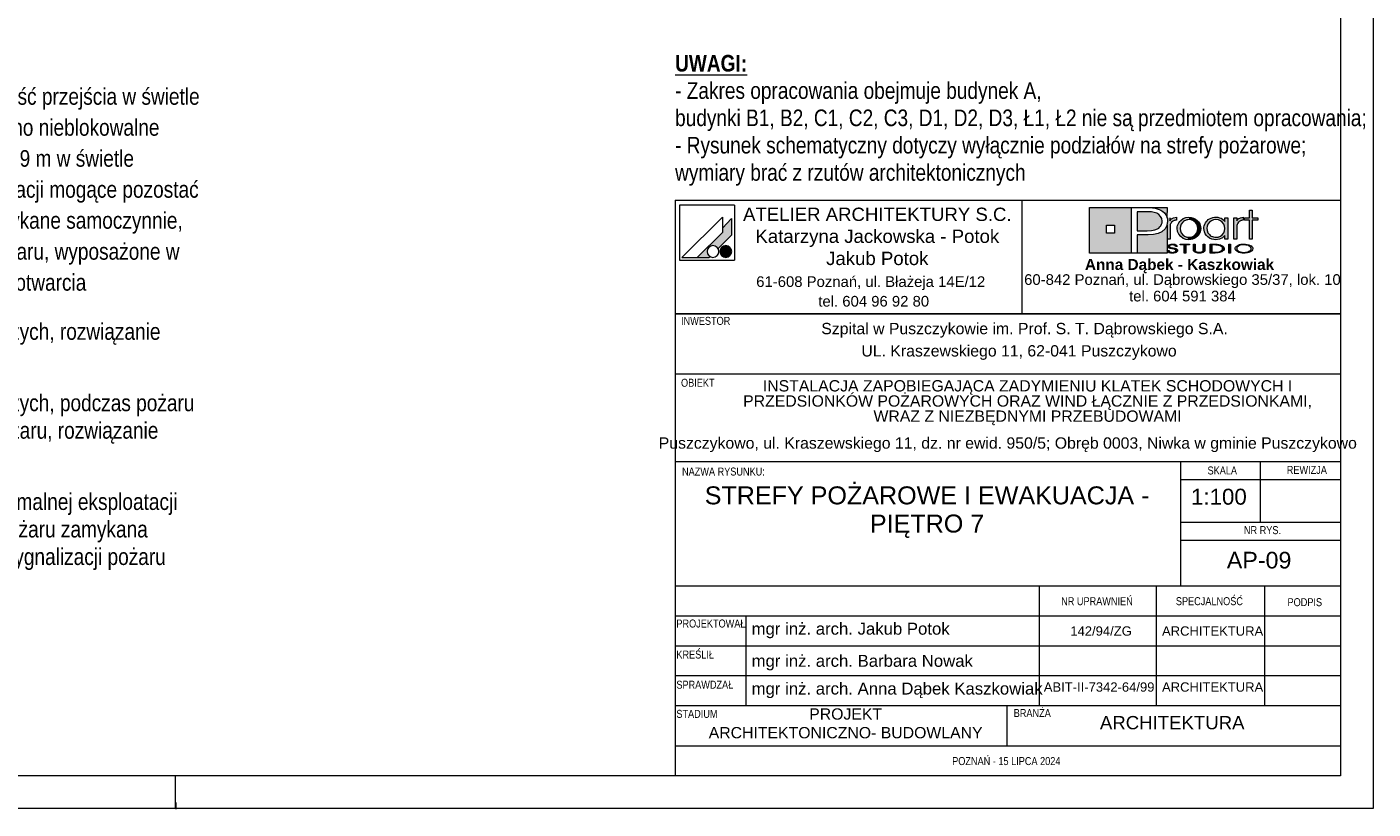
# Paper-space layout 'AP-09 STREFY POŻAROWE I EWAKUACJA - PIĘTRO 7' of a CAD drawing. Header units: millimetres. Extents: x 0 to 594, y 0 to 450.
# Tile 10 of 14: x 392 to 594, y 0 to 117. Entities that reach past the tile are written whole.
import ezdxf

# ---------------------------------------------------------------- set-up
doc = ezdxf.new("R2010")
doc.units = ezdxf.units.MM
doc.header["$MEASUREMENT"] = 0
for name, color, linetype, lineweight, true_color in [('0_Nr_pióra__249', 7, 'Continuous', 5, 0x191919), ('A_Arkusz_Nr_pióra__19', 7, 'Continuous', 5, 0x191919), ('A_Arkusz_Nr_pióra__237', 7, 'Continuous', 5, 0x343434), ('A_Arkusz_Nr_pióra__255', 7, 'Continuous', 15, 0x242424)]:
    doc.layers.add(name, color=color, linetype=linetype, lineweight=lineweight, true_color=true_color)
doc.layers.add('A_Arkusz_Nr_pióra__1', color=7, linetype='Continuous', lineweight=20)
doc.layers.add('A_niewidoczne_Nr_pióra__1', color=7, linetype='Continuous', lineweight=20)
doc.styles.add('STYL_AUTOMATYCZNY_1', font='arial.ttf')
doc.styles.add('STYL_AUTOMATYCZNY_2', font='ARIALN.TTF')
doc.styles.add('STYL_AUTOMATYCZNY_3', font='arial.ttf')
doc.styles.add('STYL_AUTOMATYCZNY_5', font='ARIALN.TTF')

psp = doc.layouts.new('AP-09 STREFY POŻAROWE I EWAKUACJA - PIĘTRO 7')

# ---------------------------------------------------------------- hatches: boundary and pattern name
at = {"layer": 'A_Arkusz_Nr_pióra__19', "linetype": 'Continuous', "lineweight": 0, "true_color": 0x131313}
h = psp.add_hatch(color=250, dxfattribs=at)
h.paths.add_polyline_path([(551.36, 90.34), (557.71, 90.34), (557.71, 83.46), (551.36, 83.46)])
h.paths.add_polyline_path([(553.96, 87.69), (555.15, 87.69), (555.15, 86.49), (553.96, 86.49)], flags=0)
for points in [[(560.17, 89.71), (559.71, 89.72), (558.53, 89.72), (558.53, 86.86), (560.06, 86.86), (560.69, 86.89), (561.19, 86.98), (561.59, 87.13), (561.79, 87.26), (561.96, 87.42), (562.11, 87.61), (562.21, 87.83), (562.28, 88.05), (562.3, 88.28), (562.24, 88.67), (562.07, 89), (561.78, 89.3), (561.48, 89.48), (561.12, 89.62), (560.71, 89.69), (560.5, 89.71)], [(563.03, 90.34), (563.02, 88.83), (562.99, 88.95), (562.83, 89.25), (562.63, 89.52), (562.39, 89.75), (562.11, 89.94), (561.83, 90.07), (561.54, 90.17), (561.23, 90.25), (560.87, 90.3), (560.07, 90.33), (560.02, 90.34)], [(558.53, 83.46), (563.03, 83.46), (563.03, 87.7), (562.73, 87.14), (562.24, 86.71), (561.69, 86.45), (561.02, 86.29), (560.24, 86.24), (558.53, 86.24)]]:
    psp.add_hatch(color=250, dxfattribs=at).paths.add_polyline_path(points)
at = {"layer": 'A_Arkusz_Nr_pióra__19', "linetype": 'Continuous', "lineweight": 5, "true_color": 0x191919}
for points in [[(575.85, 85.58), (575.41, 85.58), (575.41, 88.44), (574.7, 88.44), (574.7, 88.81), (575.41, 88.81), (575.41, 89.94), (575.85, 89.94), (575.85, 88.81), (576.66, 88.81), (576.66, 88.44), (575.85, 88.44)], [(497.6, 88.67), (496.2, 87.26), (496.2, 86.61), (492.43, 82.85), (494.24, 82.85), (494.35, 82.96), (494.22, 83.05), (494.11, 83.16), (494.02, 83.29), (493.96, 83.43), (493.92, 83.58), (493.91, 83.73), (493.92, 83.88), (493.96, 84.03), (494.02, 84.17), (494.11, 84.3), (494.22, 84.4), (494.35, 84.49), (494.49, 84.56), (494.64, 84.6), (494.79, 84.61), (494.94, 84.6), (495.09, 84.56), (495.23, 84.49), (495.36, 84.4), (495.46, 84.3), (495.56, 84.16), (497.6, 86.21), (497.6, 86.51)], [(497.6, 86.21), (497.6, 88.67), (496.2, 87.26), (496.2, 86.61), (492.43, 82.85), (494.24, 82.85), (494.35, 82.96, -1.314777), (495.56, 84.16)], [(563.46, 88.83), (563.02, 88.83), (563.02, 85.58), (563.48, 85.58), (563.49, 87.54, -0.145311), (563.61, 87.99, -0.140329), (564.1, 88.38), (564.45, 88.45), (564.45, 88.88), (564.01, 88.81), (563.68, 88.63), (563.46, 88.34)], [(564.56, 87.22), (564.58, 87.43), (564.63, 87.65), (564.71, 87.86), (564.82, 88.06), (564.95, 88.25), (565.11, 88.41), (565.48, 88.67), (565.88, 88.83), (566.33, 88.89), (566.35, 88.89), (566.33, 88.52), (566.17, 88.5), (566, 88.47), (565.83, 88.41), (565.67, 88.34), (565.53, 88.24), (565.39, 88.13), (565.17, 87.86), (565.04, 87.55), (565, 87.2), (565.04, 86.84), (565.18, 86.52), (565.4, 86.24), (565.68, 86.04), (565.99, 85.91), (566.17, 85.89), (566.15, 85.52), (565.88, 85.55), (565.47, 85.71), (565.11, 85.97), (564.8, 86.33), (564.62, 86.75)], [(566.33, 88.52), (566.68, 88.47), (567, 88.33), (567.29, 88.11), (567.5, 87.85), (567.62, 87.55), (567.67, 87.21), (567.64, 86.96), (568.05, 86.8), (568.07, 86.87), (568.1, 87.2), (568.08, 87.43), (568.03, 87.67), (567.93, 87.91), (567.77, 88.17), (567.56, 88.4), (567.3, 88.6), (567, 88.76), (566.68, 88.85), (566.35, 88.89)], [(574.14, 88.38), (574.05, 88.34), (573.97, 88.29), (573.87, 88.23), (573.76, 88.12), (573.67, 88.01), (573.6, 87.9), (573.56, 87.78), (573.53, 87.63), (573.52, 87.46), (573.52, 85.58), (573.07, 85.58), (573.07, 88.81), (573.5, 88.81), (573.5, 88.34), (573.72, 88.63), (574.05, 88.81), (574.49, 88.88), (574.49, 88.45), (574.36, 88.43), (574.24, 88.41)], [(566.86, 85.58), (566.6, 85.52), (566.33, 85.5), (566.15, 85.52), (566.17, 85.89), (566.34, 85.87), (566.69, 85.91), (567, 86.04), (567.28, 86.26), (567.5, 86.53), (567.62, 86.85), (567.64, 86.96), (568.05, 86.8), (567.97, 86.56), (567.8, 86.26), (567.61, 86.03), (567.38, 85.84), (567.12, 85.68)], [(496.36, 84.53), (497.02, 82.9, -0.39153), (495.92, 83.36, -0.418968)], [(496.36, 84.53), (497.02, 82.9, 0.455663), (497.49, 84.15, 0.390402)], [(563.33, 83.87), (563.06, 83.87), (563.08, 83.79), (563.13, 83.71), (563.2, 83.64), (563.28, 83.59), (563.36, 83.56), (563.43, 83.54), (563.48, 83.52), (563.61, 83.49), (563.74, 83.48), (563.82, 83.49), (563.9, 83.48), (564.05, 83.49), (564.24, 83.53), (564.41, 83.6), (564.52, 83.68), (564.59, 83.77), (564.62, 83.87), (564.61, 83.92), (564.58, 83.98), (564.55, 84.03), (564.49, 84.08), (564.44, 84.12), (564.35, 84.16), (564.3, 84.18), (564.2, 84.21), (564.16, 84.22), (564.15, 84.07), (564.19, 84.05), (564.29, 84), (564.34, 83.93), (564.36, 83.86), (564.35, 83.8), (564.31, 83.74), (564.23, 83.68), (564.17, 83.65), (564.11, 83.64), (564.02, 83.61), (563.94, 83.6), (563.87, 83.6), (563.8, 83.6), (563.71, 83.61), (563.63, 83.62), (563.56, 83.64), (563.49, 83.67), (563.45, 83.7), (563.39, 83.74), (563.35, 83.8)], [(564.29, 84.49), (564.55, 84.49), (564.53, 84.59), (564.47, 84.67), (564.35, 84.75), (564.21, 84.81), (564.04, 84.84), (563.85, 84.85), (563.66, 84.84), (563.49, 84.8), (563.34, 84.74), (563.23, 84.67), (563.16, 84.59), (563.14, 84.5), (563.16, 84.4), (563.22, 84.33), (563.32, 84.26), (563.4, 84.22), (563.47, 84.2), (563.53, 84.19), (563.65, 84.16), (563.76, 84.15), (563.88, 84.13), (563.99, 84.11), (564.07, 84.09), (564.15, 84.07), (564.16, 84.22), (564.04, 84.24), (563.88, 84.26), (563.69, 84.3), (563.6, 84.32), (563.52, 84.35), (563.45, 84.39), (563.41, 84.44), (563.4, 84.5), (563.42, 84.57), (563.46, 84.62), (563.54, 84.67), (563.62, 84.7), (563.72, 84.73), (563.81, 84.73), (563.9, 84.73), (563.99, 84.72), (564.07, 84.7), (564.15, 84.67), (564.22, 84.62), (564.27, 84.56)], [(565.85, 83.5), (565.6, 83.5), (565.6, 84.71), (565.02, 84.71), (565.02, 84.83), (566.43, 84.83), (566.43, 84.71), (565.85, 84.71)], [(568.45, 83.6), (568.36, 83.56), (568.25, 83.52), (568.12, 83.5), (567.99, 83.48), (567.86, 83.48), (567.67, 83.49), (567.5, 83.52), (567.34, 83.56), (567.15, 83.67), (567.03, 83.82), (567, 84), (567, 84.83), (567.25, 84.83), (567.25, 84), (567.26, 83.9), (567.31, 83.81), (567.37, 83.74, 0.154269), (567.86, 83.61, 0.149724), (568.34, 83.73), (568.41, 83.81)], [(568.41, 83.81), (568.45, 83.9), (568.46, 84), (568.46, 84.83), (568.72, 84.83), (568.72, 84), (568.7, 83.86), (568.63, 83.74), (568.53, 83.65), (568.45, 83.6)], [(569.76, 83.62), (570.04, 83.62), (570.04, 83.5), (569.51, 83.5), (569.51, 84.83), (570.04, 84.83), (570.04, 84.71), (569.76, 84.71)], [(570.23, 84.83), (570.55, 84.82), (570.75, 84.79), (570.75, 84.66), (570.59, 84.68), (570.38, 84.7), (570.13, 84.71), (570.04, 84.71), (570.04, 84.83)], [(570.74, 83.53), (570.72, 83.53), (570.5, 83.51), (570.25, 83.5), (570.04, 83.5), (570.04, 83.62), (570.13, 83.62), (570.28, 83.62), (570.45, 83.63), (570.53, 83.63), (570.66, 83.65), (570.74, 83.67)], [(571.07, 84.72), (571.23, 84.65), (571.36, 84.58), (571.48, 84.49), (571.57, 84.38), (571.62, 84.27), (571.64, 84.16), (571.61, 84.02), (571.53, 83.89), (571.39, 83.77), (571.25, 83.68), (571.09, 83.62), (570.92, 83.57), (570.74, 83.53), (570.74, 83.67), (570.88, 83.7), (571.07, 83.77), (571.22, 83.87), (571.31, 83.96), (571.37, 84.06), (571.39, 84.17), (571.37, 84.28), (571.3, 84.38), (571.21, 84.47), (571.08, 84.55), (570.93, 84.61), (570.75, 84.66), (570.75, 84.79), (570.83, 84.78)], [(572.57, 83.5), (572.32, 83.5), (572.32, 84.83), (572.57, 84.83)]]:
    psp.add_hatch(color=250, dxfattribs=at).paths.add_polyline_path(points)
h = psp.add_hatch(color=250, dxfattribs=at)
h.paths.add_polyline_path([(571.73, 86.15), (571.36, 85.79), (570.91, 85.57), (570.39, 85.5), (570.06, 85.53), (569.75, 85.61), (569.44, 85.75), (569.18, 85.92), (568.96, 86.14), (568.78, 86.41), (568.66, 86.67), (568.59, 86.93), (568.57, 87.2), (568.58, 87.41), (568.63, 87.61), (568.7, 87.82), (568.79, 88.02), (568.91, 88.19), (569.05, 88.36), (569.24, 88.52), (569.44, 88.65), (569.67, 88.76), (569.91, 88.83), (570.15, 88.87), (570.4, 88.89), (570.67, 88.87), (570.92, 88.81), (571.15, 88.72), (571.37, 88.59), (571.56, 88.43), (571.73, 88.24), (571.73, 88.51), (571.73, 88.81), (572.17, 88.81), (572.17, 87.53), (572.17, 85.58), (571.73, 85.58), (571.73, 85.83)])
h.paths.add_polyline_path([(569.81, 88.38, 0.471077), (569.22, 86.5, 0.494724), (571.4, 86.34, 0.387258), (571.36, 88.1, 0.314042)], flags=0)
h = psp.add_hatch(color=250, dxfattribs=at)
h.paths.add_polyline_path([(574.59, 84.85, 0.130991), (573.56, 84.6, 0.250658), (573.25, 84.17, 0.250617), (573.5, 83.77, 0.141351), (574.59, 83.48, 0.117723), (575.58, 83.7, 0.245905), (575.93, 84.16, 0.237366), (575.68, 84.56, 0.143887)])
h.paths.add_polyline_path([(574.59, 84.73, 0.128597), (573.81, 84.56), (573.72, 84.5), (573.65, 84.45), (573.58, 84.37), (573.54, 84.31), (573.51, 84.24), (573.5, 84.17), (573.53, 84.03), (573.62, 83.91), (573.78, 83.79, 0.126974), (574.59, 83.6, 0.113214), (575.35, 83.76), (575.49, 83.86), (575.58, 83.93), (575.63, 84.01), (575.66, 84.08), (575.67, 84.16), (575.65, 84.26), (575.6, 84.36), (575.52, 84.45), (575.39, 84.55, 0.11716)], flags=0)

# ---------------------------------------------------------------- linework, layer by layer
at = {"layer": '0_Nr_pióra__249', "color": 250, "linetype": 'Continuous', "lineweight": 5, "true_color": 0x191919}
for p, q in [((489.75, 90.68), (489.75, 82.41)), ((498.01, 90.68), (489.75, 90.68)), ((498.01, 90.68), (498.01, 82.41)), ((551.36, 90.34), (563.03, 90.34)), ((551.36, 83.46), (551.36, 90.34)), ((557.71, 83.46), (557.71, 90.34)), ((557.71, 90.34), (559.99, 90.34)), ((558.53, 89.72), (558.53, 86.86)), ((559.71, 89.72), (558.53, 89.72)), ((560.17, 89.71), (559.71, 89.72)), ((559.99, 90.34), (560.46, 90.33)), ((560.5, 89.71), (560.17, 89.71)), ((560.46, 90.33), (560.87, 90.3)), ((560.71, 89.69), (560.5, 89.71)), ((561.12, 89.62), (560.71, 89.69)), ((560.87, 90.3), (561.23, 90.25)), ((561.48, 89.48), (561.12, 89.62)), ((561.23, 90.25), (561.54, 90.17)), ((561.79, 89.29), (561.48, 89.48)), ((561.54, 90.17), (561.83, 90.07)), ((562.07, 89), (561.79, 89.29)), ((561.83, 90.07), (562.11, 89.94)), ((562.11, 89.94), (562.39, 89.75)), ((562.39, 89.75), (562.63, 89.52)), ((562.63, 89.52), (562.83, 89.25)), ((562.83, 89.25), (562.99, 88.95)), ((563.03, 90.34), (563.02, 88.81)), ((575.41, 88.81), (575.41, 89.94)), ((575.41, 89.94), (575.85, 89.94)), ((575.85, 89.94), (575.85, 88.81)), ((496.2, 88.91), (490.13, 82.85)), ((496.2, 88.91), (496.2, 86.61)), ((497.6, 88.67), (496.2, 87.26)), ((497.6, 88.67), (497.6, 86.51)), ((553.96, 87.69), (555.15, 87.69)), ((553.96, 87.69), (555.15, 87.69)), ((553.96, 86.49), (553.96, 87.69)), ((555.15, 87.69), (555.15, 86.49)), ((555.15, 87.69), (555.15, 86.49)), ((561.19, 86.98), (561.59, 87.13)), ((561.59, 87.13), (561.79, 87.26)), ((561.79, 87.26), (561.96, 87.42)), ((561.96, 87.42), (562.11, 87.61)), ((562.24, 88.67), (562.07, 89)), ((562.11, 87.61), (562.21, 87.83)), ((562.21, 87.83), (562.28, 88.05)), ((562.3, 88.28), (562.24, 88.67)), ((562.73, 87.14), (562.24, 86.71)), ((562.28, 88.05), (562.3, 88.28)), ((563.02, 87.66), (562.73, 87.14)), ((562.99, 88.95), (563.08, 88.62)), ((563.12, 88.27), (563.02, 87.66)), ((563.03, 87.67), (563.03, 83.46)), ((563.08, 88.62), (563.12, 88.27)), ((563.46, 88.81), (563.46, 88.34)), ((563.46, 88.34), (563.68, 88.63)), ((563.49, 87.63), (563.48, 87.46)), ((563.48, 87.46), (563.48, 85.58)), ((563.52, 87.78), (563.49, 87.63)), ((563.56, 87.9), (563.52, 87.78)), ((563.63, 88.01), (563.56, 87.9)), ((563.72, 88.12), (563.63, 88.01)), ((563.68, 88.63), (564.01, 88.81)), ((563.83, 88.23), (563.72, 88.12)), ((563.92, 88.29), (563.83, 88.23)), ((564.01, 88.34), (563.92, 88.29)), ((564.01, 88.81), (564.45, 88.88)), ((564.1, 88.38), (564.01, 88.34)), ((564.2, 88.41), (564.1, 88.38)), ((564.32, 88.43), (564.2, 88.41)), ((564.45, 88.45), (564.32, 88.43)), ((564.45, 88.88), (564.45, 88.45)), ((564.56, 87.22), (564.58, 87.43)), ((564.62, 86.75), (564.56, 87.22)), ((564.58, 87.43), (564.63, 87.65)), ((564.63, 87.65), (564.71, 87.86)), ((564.71, 87.86), (564.82, 88.06)), ((564.82, 88.06), (564.95, 88.25)), ((564.95, 88.25), (565.11, 88.41)), ((565.04, 87.55), (565, 87.2)), ((565, 87.2), (565.04, 86.84)), ((565.17, 87.86), (565.04, 87.55)), ((565.11, 88.41), (565.48, 88.67)), ((565.39, 88.13), (565.17, 87.86)), ((565.53, 88.24), (565.39, 88.13)), ((565.48, 88.67), (565.88, 88.83)), ((565.67, 88.34), (565.53, 88.24)), ((565.83, 88.41), (565.67, 88.34)), ((566, 88.47), (565.83, 88.41)), ((565.88, 88.83), (566.33, 88.89)), ((566.17, 88.5), (566, 88.47)), ((566.34, 88.52), (566.17, 88.5)), ((566.33, 88.89), (566.67, 88.86)), ((566.68, 88.47), (566.34, 88.52)), ((566.67, 88.86), (567, 88.76)), ((567, 88.33), (566.68, 88.47)), ((567, 88.76), (567.3, 88.6)), ((567.29, 88.11), (567, 88.33)), ((567.5, 87.85), (567.29, 88.11)), ((567.3, 88.6), (567.56, 88.4)), ((567.62, 87.55), (567.5, 87.85)), ((567.56, 88.4), (567.77, 88.17)), ((567.67, 87.21), (567.62, 87.55)), ((567.62, 86.85), (567.67, 87.21)), ((567.77, 88.17), (567.94, 87.9)), ((567.94, 87.9), (568.03, 87.67)), ((568.03, 87.67), (568.08, 87.43)), ((568.1, 87.2), (568.07, 86.87)), ((568.08, 87.43), (568.1, 87.2)), ((568.57, 87.2), (568.58, 87.41)), ((568.59, 86.93), (568.57, 87.2)), ((568.58, 87.41), (568.63, 87.61)), ((568.63, 87.61), (568.7, 87.82)), ((568.7, 87.82), (568.79, 88.02)), ((568.79, 88.02), (568.91, 88.19)), ((568.91, 88.19), (569.05, 88.36)), ((569.05, 87.55), (569.01, 87.22)), ((569.01, 87.22), (569.05, 86.87)), ((569.05, 88.36), (569.24, 88.52)), ((569.19, 87.85), (569.05, 87.55)), ((569.41, 88.12), (569.19, 87.85)), ((569.24, 88.52), (569.44, 88.65)), ((569.71, 88.34), (569.41, 88.12)), ((569.44, 88.65), (569.67, 88.76)), ((569.67, 88.76), (569.91, 88.83)), ((570.03, 88.47), (569.71, 88.34)), ((569.91, 88.83), (570.15, 88.87)), ((570.39, 88.52), (570.03, 88.47)), ((570.15, 88.87), (570.4, 88.89)), ((570.75, 88.47), (570.39, 88.52)), ((570.4, 88.89), (570.67, 88.87)), ((570.67, 88.87), (570.92, 88.81)), ((571.06, 88.34), (570.75, 88.47)), ((570.92, 88.81), (571.15, 88.72)), ((571.34, 88.12), (571.06, 88.34)), ((571.15, 88.72), (571.37, 88.59)), ((571.56, 87.85), (571.34, 88.12)), ((571.37, 88.59), (571.56, 88.43)), ((571.56, 88.43), (571.73, 88.24)), ((571.69, 87.54), (571.56, 87.85)), ((571.73, 87.19), (571.69, 87.54)), ((571.69, 86.85), (571.73, 87.19)), ((571.73, 88.24), (571.73, 88.81)), ((571.73, 88.81), (572.17, 88.81)), ((572.17, 88.81), (572.17, 85.58)), ((573.07, 85.58), (573.07, 88.81)), ((573.07, 88.81), (573.5, 88.81)), ((573.5, 88.81), (573.5, 88.34)), ((573.5, 88.34), (573.72, 88.63)), ((573.53, 87.63), (573.52, 87.46)), ((573.52, 87.46), (573.52, 85.58)), ((573.56, 87.78), (573.53, 87.63)), ((573.6, 87.9), (573.56, 87.78)), ((573.67, 88.01), (573.6, 87.9)), ((573.76, 88.12), (573.67, 88.01)), ((573.72, 88.63), (574.05, 88.81)), ((573.87, 88.23), (573.76, 88.12)), ((573.97, 88.29), (573.87, 88.23)), ((574.05, 88.34), (573.97, 88.29)), ((574.05, 88.81), (574.49, 88.88)), ((574.14, 88.38), (574.05, 88.34)), ((574.24, 88.41), (574.14, 88.38)), ((574.36, 88.43), (574.24, 88.41)), ((574.49, 88.45), (574.36, 88.43)), ((574.49, 88.88), (574.49, 88.45)), ((574.7, 88.44), (574.7, 88.81)), ((574.7, 88.81), (575.41, 88.81)), ((575.41, 88.44), (574.7, 88.44)), ((575.41, 85.58), (575.41, 88.44)), ((575.85, 88.81), (576.66, 88.81)), ((576.66, 88.44), (575.85, 88.44)), ((575.85, 88.44), (575.85, 85.58)), ((576.66, 88.81), (576.66, 88.44)), ((496.2, 86.61), (492.43, 82.85)), ((497.6, 86.21), (495.56, 84.16)), ((497.6, 86.51), (497.6, 86.21)), ((555.15, 86.49), (553.96, 86.49)), ((558.53, 86.86), (560.06, 86.86)), ((558.53, 86.24), (558.53, 83.46)), ((560.19, 86.24), (558.53, 86.24)), ((560.06, 86.86), (560.69, 86.89)), ((561, 86.29), (560.19, 86.24)), ((560.69, 86.89), (561.19, 86.98)), ((561.69, 86.45), (561, 86.29)), ((562.24, 86.71), (561.69, 86.45)), ((563.48, 85.58), (563.02, 85.58)), ((564.8, 86.33), (564.62, 86.75)), ((565.11, 85.97), (564.8, 86.33)), ((565.04, 86.84), (565.18, 86.52)), ((565.47, 85.71), (565.11, 85.97)), ((565.18, 86.52), (565.4, 86.24)), ((565.4, 86.24), (565.68, 86.04)), ((565.88, 85.55), (565.47, 85.71)), ((565.68, 86.04), (565.99, 85.91)), ((566.33, 85.5), (565.88, 85.55)), ((565.99, 85.91), (566.34, 85.87)), ((566.6, 85.52), (566.33, 85.5)), ((566.34, 85.87), (566.69, 85.91)), ((566.86, 85.58), (566.6, 85.52)), ((566.69, 85.91), (567, 86.04)), ((567.12, 85.68), (566.86, 85.58)), ((567, 86.04), (567.28, 86.26)), ((567.38, 85.84), (567.12, 85.68)), ((567.28, 86.26), (567.5, 86.53)), ((567.61, 86.03), (567.38, 85.84)), ((567.5, 86.53), (567.62, 86.85)), ((567.8, 86.26), (567.61, 86.03)), ((567.97, 86.56), (567.8, 86.26)), ((568.07, 86.87), (567.97, 86.56)), ((568.66, 86.67), (568.59, 86.93)), ((568.78, 86.41), (568.66, 86.67)), ((568.96, 86.14), (568.78, 86.41)), ((569.18, 85.92), (568.96, 86.14)), ((569.05, 86.87), (569.18, 86.55)), ((569.18, 86.55), (569.4, 86.28)), ((569.44, 85.75), (569.18, 85.92)), ((569.4, 86.28), (569.53, 86.16)), ((569.75, 85.61), (569.44, 85.75)), ((569.53, 86.16), (569.68, 86.06)), ((569.68, 86.06), (569.85, 85.98)), ((570.06, 85.53), (569.75, 85.61)), ((569.85, 85.98), (570.03, 85.92)), ((570.03, 85.92), (570.21, 85.88)), ((570.39, 85.5), (570.06, 85.53)), ((570.21, 85.88), (570.39, 85.87)), ((570.39, 85.87), (570.74, 85.91)), ((570.91, 85.57), (570.39, 85.5)), ((570.74, 85.91), (571.06, 86.05)), ((571.36, 85.79), (570.91, 85.57)), ((571.06, 86.05), (571.34, 86.26)), ((571.34, 86.26), (571.56, 86.54)), ((571.73, 86.15), (571.36, 85.79)), ((571.56, 86.54), (571.69, 86.85)), ((571.73, 85.58), (571.73, 86.15)), ((572.17, 85.58), (571.73, 85.58)), ((573.52, 85.58), (573.07, 85.58)), ((575.85, 85.58), (575.41, 85.58)), ((494.35, 82.96), (494.24, 82.85)), ((563.03, 83.46), (551.36, 83.46)), ((558.53, 83.46), (557.71, 83.46)), ((563.08, 83.79), (563.06, 83.87)), ((563.06, 83.87), (563.33, 83.87)), ((563.13, 83.71), (563.08, 83.79)), ((563.2, 83.64), (563.13, 83.71)), ((563.14, 84.5), (563.16, 84.59)), ((563.16, 84.4), (563.14, 84.5)), ((563.16, 84.59), (563.23, 84.67)), ((563.22, 84.33), (563.16, 84.4)), ((563.28, 83.59), (563.2, 83.64)), ((563.32, 84.26), (563.22, 84.33)), ((563.23, 84.67), (563.34, 84.74)), ((563.37, 83.55), (563.28, 83.59)), ((563.37, 84.23), (563.32, 84.26)), ((563.33, 83.87), (563.35, 83.8)), ((563.34, 84.74), (563.49, 84.8)), ((563.35, 83.8), (563.39, 83.74)), ((563.43, 84.21), (563.37, 84.23)), ((563.48, 83.52), (563.37, 83.55)), ((563.39, 83.74), (563.45, 83.7)), ((563.41, 84.56), (563.4, 84.5)), ((563.4, 84.5), (563.41, 84.44)), ((563.46, 84.62), (563.41, 84.56)), ((563.41, 84.44), (563.45, 84.39)), ((563.5, 84.19), (563.43, 84.21)), ((563.45, 84.39), (563.52, 84.35)), ((563.45, 83.7), (563.5, 83.67)), ((563.54, 84.67), (563.46, 84.62)), ((563.59, 83.5), (563.48, 83.52)), ((563.49, 84.8), (563.66, 84.84)), ((563.58, 84.18), (563.5, 84.19)), ((563.5, 83.67), (563.56, 83.64)), ((563.52, 84.35), (563.6, 84.32)), ((563.62, 84.7), (563.54, 84.67)), ((563.56, 83.64), (563.63, 83.62)), ((563.68, 84.16), (563.58, 84.18)), ((563.72, 83.48), (563.59, 83.5)), ((563.6, 84.32), (563.73, 84.29)), ((563.72, 84.73), (563.62, 84.7)), ((563.63, 83.62), (563.7, 83.61)), ((563.66, 84.84), (563.85, 84.85)), ((563.8, 84.14), (563.68, 84.16)), ((563.7, 83.61), (563.77, 83.6)), ((563.83, 84.73), (563.72, 84.73)), ((563.84, 83.48), (563.72, 83.48)), ((563.73, 84.29), (563.89, 84.26)), ((563.77, 83.6), (563.85, 83.6)), ((563.96, 84.12), (563.8, 84.14)), ((563.95, 84.72), (563.83, 84.73)), ((564.05, 83.49), (563.84, 83.48)), ((563.85, 84.85), (564.04, 84.84)), ((563.85, 83.6), (563.92, 83.6)), ((563.89, 84.26), (564.03, 84.24)), ((563.92, 83.6), (563.98, 83.61)), ((564.06, 84.7), (563.95, 84.72)), ((564.09, 84.09), (563.96, 84.12)), ((563.98, 83.61), (564.05, 83.62)), ((564.03, 84.24), (564.13, 84.22)), ((564.04, 84.84), (564.21, 84.81)), ((564.05, 83.62), (564.12, 83.64)), ((564.24, 83.53), (564.05, 83.49)), ((564.15, 84.67), (564.06, 84.7)), ((564.19, 84.05), (564.09, 84.09)), ((564.12, 83.64), (564.18, 83.66)), ((564.13, 84.22), (564.2, 84.21)), ((564.22, 84.62), (564.15, 84.67)), ((564.18, 83.66), (564.23, 83.68)), ((564.29, 84), (564.19, 84.05)), ((564.2, 84.21), (564.25, 84.2)), ((564.21, 84.81), (564.35, 84.75)), ((564.27, 84.56), (564.22, 84.62)), ((564.23, 83.68), (564.3, 83.74)), ((564.41, 83.6), (564.24, 83.53)), ((564.25, 84.2), (564.31, 84.18)), ((564.29, 84.49), (564.27, 84.56)), ((564.55, 84.49), (564.29, 84.49)), ((564.34, 83.93), (564.29, 84)), ((564.3, 83.74), (564.35, 83.8)), ((564.31, 84.18), (564.36, 84.16)), ((564.36, 83.86), (564.34, 83.93)), ((564.35, 84.75), (564.47, 84.67)), ((564.35, 83.8), (564.36, 83.86)), ((564.36, 84.16), (564.44, 84.12)), ((564.52, 83.68), (564.41, 83.6)), ((564.44, 84.12), (564.5, 84.08)), ((564.47, 84.67), (564.53, 84.59)), ((564.5, 84.08), (564.55, 84.03)), ((564.59, 83.77), (564.52, 83.68)), ((564.53, 84.59), (564.55, 84.49)), ((564.55, 84.03), (564.59, 83.98)), ((564.59, 83.98), (564.61, 83.92)), ((564.62, 83.87), (564.59, 83.77)), ((564.61, 83.92), (564.62, 83.87)), ((565.02, 84.71), (565.02, 84.83)), ((565.02, 84.83), (566.43, 84.83)), ((565.6, 84.71), (565.02, 84.71)), ((565.6, 83.5), (565.6, 84.71)), ((565.85, 83.5), (565.6, 83.5)), ((566.43, 84.71), (565.85, 84.71)), ((565.85, 84.71), (565.85, 83.5)), ((566.43, 84.83), (566.43, 84.71)), ((567, 84.83), (567.25, 84.83)), ((567, 84), (567, 84.83)), ((567.03, 83.82), (567, 84)), ((567.15, 83.67), (567.03, 83.82)), ((567.34, 83.56), (567.15, 83.67)), ((567.25, 84.83), (567.25, 84)), ((567.25, 84), (567.26, 83.9)), ((567.26, 83.9), (567.31, 83.81)), ((567.31, 83.81), (567.38, 83.73)), ((567.5, 83.52), (567.34, 83.56)), ((567.38, 83.73), (567.43, 83.7)), ((567.43, 83.7), (567.5, 83.67)), ((567.5, 83.67), (567.58, 83.64)), ((567.67, 83.49), (567.5, 83.52)), ((567.58, 83.64), (567.67, 83.62)), ((567.67, 83.62), (567.76, 83.61)), ((567.86, 83.48), (567.67, 83.49)), ((567.76, 83.61), (567.86, 83.61)), ((567.86, 83.61), (567.95, 83.61)), ((567.99, 83.48), (567.86, 83.48)), ((567.95, 83.61), (568.04, 83.62)), ((568.12, 83.5), (567.99, 83.48)), ((568.04, 83.62), (568.13, 83.64)), ((568.25, 83.52), (568.12, 83.5)), ((568.13, 83.64), (568.21, 83.67)), ((568.21, 83.67), (568.28, 83.7)), ((568.36, 83.56), (568.25, 83.52)), ((568.28, 83.7), (568.34, 83.73)), ((568.34, 83.73), (568.41, 83.81)), ((568.45, 83.6), (568.36, 83.56)), ((568.41, 83.81), (568.45, 83.9)), ((568.45, 83.9), (568.46, 84)), ((568.53, 83.65), (568.45, 83.6)), ((568.46, 84), (568.46, 84.83)), ((568.46, 84.83), (568.72, 84.83)), ((568.63, 83.74), (568.53, 83.65)), ((568.7, 83.86), (568.63, 83.74)), ((568.72, 84), (568.7, 83.86)), ((568.72, 84.83), (568.72, 84)), ((569.51, 83.5), (569.51, 84.83)), ((569.51, 84.83), (570.04, 84.83)), ((569.51, 83.5), (569.51, 84.83)), ((569.51, 84.83), (570.23, 84.83)), ((570.04, 83.5), (569.51, 83.5)), ((570.25, 83.5), (569.51, 83.5)), ((570.04, 84.71), (569.76, 84.71)), ((569.76, 84.71), (569.76, 83.62)), ((570.13, 84.71), (569.76, 84.71)), ((569.76, 84.71), (569.76, 83.62)), ((569.76, 83.62), (570.04, 83.62)), ((569.76, 83.62), (570.13, 83.62)), ((570.04, 84.83), (570.04, 84.71)), ((570.04, 83.62), (570.04, 83.5)), ((570.38, 84.7), (570.13, 84.71)), ((570.13, 83.62), (570.35, 83.62)), ((570.23, 84.83), (570.55, 84.82)), ((570.5, 83.51), (570.25, 83.5)), ((570.35, 83.62), (570.53, 83.63)), ((570.59, 84.68), (570.38, 84.7)), ((570.72, 83.53), (570.5, 83.51)), ((570.53, 83.63), (570.68, 83.65)), ((570.55, 84.82), (570.83, 84.78)), ((570.77, 84.65), (570.59, 84.68)), ((570.68, 83.65), (570.89, 83.7)), ((570.92, 83.57), (570.72, 83.53)), ((570.93, 84.61), (570.77, 84.65)), ((570.83, 84.78), (571.07, 84.72)), ((570.89, 83.7), (571.07, 83.77)), ((571.09, 83.62), (570.92, 83.57)), ((571.07, 84.55), (570.93, 84.61)), ((571.07, 84.72), (571.23, 84.65)), ((571.2, 84.48), (571.07, 84.55)), ((571.07, 83.77), (571.22, 83.87)), ((571.25, 83.68), (571.09, 83.62)), ((571.3, 84.38), (571.2, 84.48)), ((571.22, 83.87), (571.31, 83.96)), ((571.23, 84.65), (571.36, 84.58)), ((571.39, 83.77), (571.25, 83.68)), ((571.37, 84.28), (571.3, 84.38)), ((571.31, 83.96), (571.37, 84.06)), ((571.36, 84.58), (571.48, 84.49)), ((571.39, 84.17), (571.37, 84.28)), ((571.37, 84.06), (571.39, 84.17)), ((571.53, 83.89), (571.39, 83.77)), ((571.48, 84.49), (571.57, 84.38)), ((571.61, 84.02), (571.53, 83.89)), ((571.57, 84.38), (571.62, 84.27)), ((571.64, 84.16), (571.61, 84.02)), ((571.62, 84.27), (571.64, 84.16)), ((572.32, 83.5), (572.32, 84.83)), ((572.32, 84.83), (572.57, 84.83)), ((572.32, 83.5), (572.32, 84.83)), ((572.32, 84.83), (572.57, 84.83)), ((572.57, 83.5), (572.32, 83.5)), ((572.57, 83.5), (572.32, 83.5)), ((572.57, 84.83), (572.57, 83.5)), ((572.57, 84.83), (572.57, 83.5)), ((573.25, 84.17), (573.27, 84.28)), ((573.26, 84.07), (573.25, 84.17)), ((573.31, 83.97), (573.26, 84.07)), ((573.27, 84.28), (573.33, 84.39)), ((573.38, 83.87), (573.31, 83.97)), ((573.33, 84.39), (573.42, 84.5)), ((573.5, 83.77), (573.38, 83.87)), ((573.42, 84.5), (573.56, 84.6)), ((573.51, 84.24), (573.5, 84.17)), ((573.5, 84.17), (573.53, 84.03)), ((573.65, 83.67), (573.5, 83.77)), ((573.54, 84.31), (573.51, 84.24)), ((573.53, 84.03), (573.62, 83.91)), ((573.58, 84.37), (573.54, 84.31)), ((573.56, 84.6), (573.73, 84.69)), ((573.64, 84.44), (573.58, 84.37)), ((573.62, 83.91), (573.77, 83.79)), ((573.72, 84.5), (573.64, 84.44)), ((573.84, 83.6), (573.65, 83.67)), ((573.81, 84.56), (573.72, 84.5)), ((573.73, 84.69), (573.93, 84.76)), ((573.77, 83.79), (573.88, 83.74)), ((574.04, 84.66), (573.81, 84.56)), ((574.07, 83.53), (573.84, 83.6)), ((573.88, 83.74), (574, 83.69)), ((573.93, 84.76), (574.14, 84.81)), ((574, 83.69), (574.13, 83.65)), ((574.3, 84.71), (574.04, 84.66)), ((574.33, 83.49), (574.07, 83.53)), ((574.13, 83.65), (574.28, 83.62)), ((574.14, 84.81), (574.35, 84.84)), ((574.28, 83.62), (574.43, 83.6)), ((574.59, 84.73), (574.3, 84.71)), ((574.59, 83.48), (574.33, 83.49)), ((574.35, 84.84), (574.59, 84.85)), ((574.43, 83.6), (574.59, 83.6)), ((574.59, 84.85), (574.85, 84.84)), ((574.76, 84.72), (574.59, 84.73)), ((574.59, 83.6), (574.81, 83.61)), ((574.78, 83.48), (574.59, 83.48)), ((574.93, 84.7), (574.76, 84.72)), ((574.97, 83.51), (574.78, 83.48)), ((574.81, 83.61), (575.01, 83.64)), ((574.85, 84.84), (575.1, 84.8)), ((575.09, 84.67), (574.93, 84.7)), ((575.15, 83.54), (574.97, 83.51)), ((575.01, 83.64), (575.2, 83.7)), ((575.26, 84.61), (575.09, 84.67)), ((575.1, 84.8), (575.34, 84.73)), ((575.31, 83.59), (575.15, 83.54)), ((575.2, 83.7), (575.35, 83.76)), ((575.4, 84.54), (575.26, 84.61)), ((575.45, 83.64), (575.31, 83.59)), ((575.34, 84.73), (575.53, 84.65)), ((575.35, 83.76), (575.48, 83.84)), ((575.52, 84.45), (575.4, 84.54)), ((575.58, 83.7), (575.45, 83.64)), ((575.48, 83.84), (575.58, 83.93)), ((575.6, 84.36), (575.52, 84.45)), ((575.53, 84.65), (575.68, 84.56)), ((575.58, 83.93), (575.63, 84.01)), ((575.77, 83.84), (575.58, 83.7)), ((575.65, 84.26), (575.6, 84.36)), ((575.63, 84.01), (575.66, 84.08)), ((575.67, 84.16), (575.65, 84.26)), ((575.66, 84.08), (575.67, 84.16)), ((575.68, 84.56), (575.8, 84.45)), ((575.89, 84), (575.77, 83.84)), ((575.8, 84.45), (575.87, 84.36)), ((575.87, 84.36), (575.91, 84.26)), ((575.93, 84.16), (575.89, 84)), ((575.91, 84.26), (575.93, 84.16)), ((489.75, 82.41), (498.01, 82.41)), ((490.13, 82.85), (494.24, 82.85))]:
    psp.add_line(p, q, dxfattribs=at)
for centre, start, end in [((494.79, 83.73), 0, 180), ((494.79, 83.73), 180, 0), ((496.72, 83.73), 0, 180), ((496.72, 83.73), 180, 0)]:
    psp.add_arc(centre, 0.882, start, end, dxfattribs=at)
at = {"layer": 'A_Arkusz_Nr_pióra__1', "color": 7, "linetype": 'Continuous', "lineweight": 20}
for p, q in [((589.1, 445.1), (589.1, 4.9)), ((589.1, 4.9), (29.9, 4.9))]:
    psp.add_line(p, q, dxfattribs=at)
at = {"layer": 'A_Arkusz_Nr_pióra__1', "color": 7, "linetype": 'Continuous', "lineweight": 20, "flags": 128}
psp.add_lwpolyline([(0, 450), (594, 450), (594, 0), (0, 0)], close=True, dxfattribs=at)
at = {"layer": 'A_Arkusz_Nr_pióra__237', "color": 250, "linetype": 'Continuous', "lineweight": 5, "true_color": 0x343434}
for p, q in [((414, 0), (414, 4.9)), ((414.1, -0.1), (414.1, 0.9))]:
    psp.add_line(p, q, dxfattribs=at)
at = {"layer": 'A_Arkusz_Nr_pióra__255', "color": 250, "linetype": 'Continuous', "lineweight": 15, "true_color": 0x242424}
for p, q in [((489.1, 91.43), (589.1, 91.43)), ((489.1, 91.43), (489.1, 74.35)), ((541.22, 91.43), (541.22, 74.35)), ((489.1, 74.35), (589.1, 74.35)), ((489.1, 74.35), (489.1, 4.9)), ((589.1, 74.35), (489.1, 74.35)), ((489.1, 65.35), (589.1, 65.35)), ((489.1, 52.15), (589.1, 52.15)), ((565.1, 33.46), (565.1, 52.15)), ((577.1, 43.06), (577.1, 52.15)), ((565.1, 49.43), (589.1, 49.43)), ((565.1, 43.06), (589.1, 43.06)), ((565.1, 40.34), (589.1, 40.34)), ((489.1, 33.46), (589.1, 33.46)), ((543.85, 15.46), (543.85, 33.46)), ((561.43, 15.46), (561.43, 33.46)), ((577.75, 15.46), (577.75, 33.46)), ((489.1, 28.96), (589.1, 28.96)), ((499.8, 15.46), (499.8, 28.96)), ((489.1, 24.46), (589.1, 24.46)), ((489.1, 19.96), (589.1, 19.96)), ((499.8, 19.96), (589.1, 19.96)), ((489.1, 15.46), (588.96, 15.46)), ((503.1, 15.46), (589.1, 15.46)), ((538.96, 15.46), (538.96, 9.4)), ((489.1, 9.4), (589.1, 9.4)), ((489.1, 9.4), (589.1, 9.4))]:
    psp.add_line(p, q, dxfattribs=at)

# ---------------------------------------------------------------- texts
at = {"layer": 'A_Arkusz_Nr_pióra__1', "color": 7, "linetype": 'Continuous', "lineweight": 20, "style": 'STYL_AUTOMATYCZNY_1'}
for s, insert, char_height, attachment_point in [('\\A1;{\\pql;\\fArial|b0|i0|c238|p0;\\W1.000000;Szpital w Puszczykowie im. Prof. S. T. Dąbrowskiego S.A.}', (511.07, 71.89), 1.7, 4), ('\\A1;{\\pqc;\\fArial|b0|i0|c238|p0;\\W1.000000;UL. Kraszewskiego 11, 62-041 Puszczykowo}', (540.79, 68.54), 1.7, 5), ('\\A1;{\\pql;\\fArial|b0|i0|c238|p0;\\W1.000000;1:100}', (566.63, 46.85), 2.3999, 4), ('\\A1;{\\pqc;\\fArial|b0|i0|c238|p0;\\W1.000000;AP-09}', (576.87, 37.31), 2.5, 5)]:
    psp.add_mtext(s, dxfattribs=dict(at, insert=insert, char_height=char_height, attachment_point=attachment_point))
at = {"layer": 'A_Arkusz_Nr_pióra__1', "color": 7, "linetype": 'Continuous', "lineweight": 20, "insert": (526.97, 44.54), "char_height": 2.7, "width": 76, "attachment_point": 5, "line_spacing_factor": 0.940812, "style": 'STYL_AUTOMATYCZNY_1'}
psp.add_mtext('\\A1;{\\pqc;\\fArial|b0|i0|c238|p0;\\W1.000000;STREFY POŻAROWE I EWAKUACJA - PIĘTRO 7}', dxfattribs=at)
at = {"layer": 'A_Arkusz_Nr_pióra__19', "color": 250, "linetype": 'Continuous', "lineweight": 5, "true_color": 0x191919, "attachment_point": 5}
for s, insert, char_height, style in [('\\A1;{\\pqc;\\fArial|b0|i0|c238|p0;\\W1.000000;ATELIER ARCHITEKTURY S.C.}', (519.49, 89.31), 1.9999, 'STYL_AUTOMATYCZNY_1'), ('\\A1;{\\pqc;\\fArial|b0|i0|c238|p0;\\W1.000000;Katarzyna Jackowska - Potok}', (519.49, 85.72), 1.9999, 'STYL_AUTOMATYCZNY_1'), ('\\A1;{\\pqc;\\fArial|b0|i0|c238|p0;\\W1.000000;Jakub Potok}', (519.49, 82.68), 1.9999, 'STYL_AUTOMATYCZNY_1'), ('\\A1;{\\pqc;\\fArial|b1|i0|c238|p0;\\W1.000000;Anna Dąbek - Kaszkowiak}', (564.91, 81.53), 1.6499, 'STYL_AUTOMATYCZNY_3'), ('\\A1;{\\pqc;\\fArial|b0|i0|c238|p0;\\W1.000000;61-608 Poznań, ul. Błażeja 14E/12}', (518.5, 78.96), 1.5999, 'STYL_AUTOMATYCZNY_1'), ('\\A1;{\\pqc;\\fArial|b0|i0|c238|p0;\\W1.000000;tel. 604 96 92 80}', (518.95, 76.24), 1.5999, 'STYL_AUTOMATYCZNY_1')]:
    psp.add_mtext(s, dxfattribs=dict(at, insert=insert, char_height=char_height, style=style))
at = {"layer": 'A_Arkusz_Nr_pióra__19', "color": 250, "linetype": 'Continuous', "lineweight": 5, "true_color": 0x191919, "insert": (565.35, 78.26), "char_height": 1.59993, "attachment_point": 5, "line_spacing_factor": 0.931904, "style": 'STYL_AUTOMATYCZNY_1'}
psp.add_mtext('\\A1;{\\pqc;\\fArial|b0|i0|c238|p0;\\W1.000000;6\\fArial|b0|i0|c238|p0;\\W1.000000;0\\fArial|b0|i0|c238|p0;\\W1.000000;-\\fArial|b0|i0|c238|p0;\\W1.000000;842\\fArial|b0|i0|c238|p0;\\W1.000000; Poznań, ul. Dąbrowskiego \\fArial|b0|i0|c238|p0;\\W1.000000;35/37, lok. 10\\P\\pqc;\\fArial|b0|i0|c238|p0;\\W1.000000;tel. 604 591 384}', dxfattribs=at)
at = {"layer": 'A_Arkusz_Nr_pióra__255', "color": 250, "linetype": 'Continuous', "lineweight": 15, "true_color": 0x242424}
for s, insert, char_height, attachment_point, style in [('\\A1;{\\pql;\\fArial Narrow|b0|i0|c238|p0;\\W1.000000;INWESTOR}', (489.99, 73.29), 1.2, 4, 'STYL_AUTOMATYCZNY_2'), ('\\A1;{\\pql;\\fArial Narrow|b0|i0|c238|p0;\\W1.000000;OBIEKT}', (489.99, 63.99), 1.2, 4, 'STYL_AUTOMATYCZNY_2'), ('\\A1;{\\pql;\\fArial Narrow|b0|i0|c238|p0;\\W1.000000;NAZWA RYSUNKU:}', (490.14, 50.64), 1.2, 4, 'STYL_AUTOMATYCZNY_2'), ('\\A1;{\\pql;\\fArial Narrow|b0|i0|c238|p0;\\W1.000000;SKALA}', (569.12, 50.8), 1.2, 4, 'STYL_AUTOMATYCZNY_2'), ('\\A1;{\\pql;\\fArial Narrow|b0|i0|c238|p0;\\W1.000000;REWIZJA}', (581.03, 50.89), 1.2, 4, 'STYL_AUTOMATYCZNY_2'), ('\\A1;{\\pql;\\fArial Narrow|b0|i0|c238|p0;\\W1.000000;NR RYS.}', (574.59, 41.83), 1.2, 4, 'STYL_AUTOMATYCZNY_2'), ('\\A1;{\\pql;\\fArial Narrow|b0|i0|c238|p0;\\W1.000000;NR UPRAWNIEŃ}', (547.12, 31.15), 1.2, 4, 'STYL_AUTOMATYCZNY_2'), ('\\A1;{\\pql;\\fArial Narrow|b0|i0|c238|p0;\\W1.000000;SPECJALNOŚĆ}', (564.36, 31.15), 1.2, 4, 'STYL_AUTOMATYCZNY_2'), ('\\A1;{\\pql;\\fArial Narrow|b0|i0|c238|p0;\\W1.000000;PODPIS}', (581.14, 31), 1.2, 4, 'STYL_AUTOMATYCZNY_2'), ('\\A1;{\\pql;\\fArial Narrow|b0|i0|c238|p0;\\W1.000000;PROJEKTOWAŁ}', (489.29, 27.79), 1.2, 4, 'STYL_AUTOMATYCZNY_2'), ('\\A1;{\\pql;\\fArial|b0|i0|c238|p0;\\W1.000000;mgr inż. arch. Jakub Potok}', (500.6, 26.75), 1.7999, 4, 'STYL_AUTOMATYCZNY_1'), ('\\A1;{\\pql;\\fArial|b0|i0|c238|p0;\\W1.000000;142/94/ZG}', (548.5, 26.66), 1.4, 4, 'STYL_AUTOMATYCZNY_1'), ('\\A1;{\\pql;\\fArial|b0|i0|c238|p0;\\W1.000000;ARCHITEKTURA}', (562.28, 26.66), 1.4, 4, 'STYL_AUTOMATYCZNY_1'), ('\\A1;{\\pql;\\fArial Narrow|b0|i0|c238|p0;\\W1.000000;KREŚLIŁ}', (489.29, 23.13), 1.2, 4, 'STYL_AUTOMATYCZNY_2'), ('\\A1;{\\pql;\\fArial|b0|i0|c238|p0;\\W1.000000;mgr inż. arch. Barbara Nowak}', (500.6, 21.92), 1.7999, 4, 'STYL_AUTOMATYCZNY_1'), ('\\A1;{\\pql;\\fArial Narrow|b0|i0|c238|p0;\\W1.000000;SPRAWDZAŁ}', (489.29, 18.59), 1.2, 4, 'STYL_AUTOMATYCZNY_2'), ('\\A1;{\\pql;\\fArial|b0|i0|c238|p0;\\W1.000000;mgr inż. arch. Anna Dąbek Kaszkowiak }', (500.6, 17.75), 1.7999, 4, 'STYL_AUTOMATYCZNY_1'), ('\\A1;{\\pql;\\fArial|b0|i0|c238|p0;\\W1.000000;ABIT-II-7342-64/99}', (544.51, 18.24), 1.4, 4, 'STYL_AUTOMATYCZNY_1'), ('\\A1;{\\pql;\\fArial|b0|i0|c238|p0;\\W1.000000;ARCHITEKTURA}', (562.28, 18.24), 1.4, 4, 'STYL_AUTOMATYCZNY_1'), ('\\A1;{\\pql;\\fArial Narrow|b0|i0|c238|p0;\\W1.000000;STADIUM}', (489.29, 14.21), 1.2, 4, 'STYL_AUTOMATYCZNY_2'), ('\\A1;{\\pql;\\fArial Narrow|b0|i0|c238|p0;\\W1.000000;BRANŻA}', (539.99, 14.34), 1.2, 4, 'STYL_AUTOMATYCZNY_2'), ('\\A1;{\\pqc;\\fArial|b0|i0|c238|p0;\\W1.000000;ARCHITEKTURA}', (563.81, 12.88), 2, 5, 'STYL_AUTOMATYCZNY_1'), ('\\A1;{\\pql;\\fArial Narrow|b0|i0|c238|p0;\\W1.000000;POZNAŃ - 15 LIPCA 202\\fArial Narrow|b0|i0|c238|p0;\\W1.000000;4}', (530.74, 7.11), 1.19995, 4, 'STYL_AUTOMATYCZNY_2')]:
    psp.add_mtext(s, dxfattribs=dict(at, insert=insert, char_height=char_height, attachment_point=attachment_point, style=style))
at = {"layer": 'A_Arkusz_Nr_pióra__255', "color": 250, "linetype": 'Continuous', "lineweight": 15, "true_color": 0x242424, "char_height": 1.7, "attachment_point": 5, "style": 'STYL_AUTOMATYCZNY_1'}
for s, insert, width, line_spacing_factor in [('\\A1;{\\pqc;\\fArial|b0|i0|c238|p0;\\W1.000000;INSTALACJA ZAPOBIEGAJĄCA ZADYMIENIU KLATEK SCHODOWYCH I PRZEDSIONKÓW POŻAROWYCH ORAZ WIND ŁĄCZNIE Z PRZEDSIONKAMI, WRAZ Z NIEZBĘDNYMI PRZEBUDOWAMI}', (542.07, 61), 92.1354, 0.804067), ('\\A1;{\\pqc;\\fArial|b0|i0|c238|p0;\\W1.000000;Puszczykowo, ul. Kraszewskiego 11, dz. nr ewid. 950/5; Obręb 0003, Niwka w gminie Puszczykowo}', (539.1, 54.68), 100.0009, 0.930913)]:
    psp.add_mtext(s, dxfattribs=dict(at, insert=insert, width=width, line_spacing_factor=line_spacing_factor))
at = {"layer": 'A_Arkusz_Nr_pióra__255', "color": 250, "linetype": 'Continuous', "lineweight": 15, "true_color": 0x242424, "insert": (514.73, 12.78), "char_height": 1.7, "attachment_point": 5, "line_spacing_factor": 0.99104, "style": 'STYL_AUTOMATYCZNY_1'}
psp.add_mtext('\\A1;{\\pqc;\\fArial|b0|i0|c238|p0;\\W1.000000;PROJEKT \\P\\pqc;\\fArial|b0|i0|c238|p0;\\W1.000000;ARCHITEKTONICZNO- BUDOWLANY}', dxfattribs=at)
at = {"layer": 'A_niewidoczne_Nr_pióra__1', "color": 7, "linetype": 'Continuous', "lineweight": 20, "char_height": 2.5, "attachment_point": 4}
for s, insert, width, line_spacing_factor, style in [('\\A1;{\\pql;\\fArial Narrow|b0|i0|c238|p0;\\W1.000000;EI 60, dymoszczelne, minimalna szerokość przejścia w świetle ościeżnic 140 cm (w tym co najmniej jedno nieblokowalne skrzydło o szerokości nie mniejszej niż 0,9 m w świetle ościeżnicy), w czasie normalnej eksploatacji mogące pozostać w pozycji otwartej, w czasie pożaru zamykane samoczynnie, sterowane przez system sygnalizacji pożaru, wyposażone w samozamykacz z możliwością ręcznego otwarcia}', (338.38, 92.69), 79.714, 1.11798, 'STYL_AUTOMATYCZNY_2'), ('\\A1;{\\pql;\\fArial Narrow|b1|i0|c238|p0;\\L\\W1.000000;\\LUWAGI:\\P\\pql;\\fArial Narrow|b0|i0|c238|p0;\\l\\W1.000000;\\l- Zakres opracowania obejmuje budynek A,\\P\\pql;\\fArial Narrow|b0|i0|c238|p0;\\W1.000000;budynki B1, B2, C1, C2, C3, D1, D2, D3, Ł1, Ł2 nie są przedmiotem opracowania;\\P\\pql;\\fArial Narrow|b0|i0|c238|p0;\\W1.000000;- Rysunek schematyczny dotyczy wyłącznie podziałów na strefy pożarowe; wymiary brać z rzutów architektonicznych}', (489.1, 103.45), 100, 0.985227, 'STYL_AUTOMATYCZNY_5'), ('\\A1;{\\pql;\\fArial Narrow|b0|i0|c238|p0;\\W1.000000;EI 120, drzwi do windy dla ekip ratowniczych, rozwiązanie kompensacyjne}', (338.38, 69.25), 79.714, 0.996916, 'STYL_AUTOMATYCZNY_2'), ('\\A1;{\\pql;\\fArial Narrow|b0|i0|c238|p0;\\W1.000000;EI 120, drzwi do windy dla ekip ratowniczych, podczas pożaru blokowane przez system sygnalizacji pożaru, rozwiązanie kompensacyjne}', (338.38, 56.46), 79.714, 0.992557, 'STYL_AUTOMATYCZNY_2'), ('\\A1;{\\pql;\\fArial Narrow|b0|i0|c238|p0;\\W1.000000;brama EI120, segmentowa, w czasie normalnej eksploatacji pozostaje w pozycji otwartej, w czasie pożaru zamykana samoczynnie, sterowana przez system sygnalizacji pożaru}', (338.38, 41.61), 79.714, 0.992557, 'STYL_AUTOMATYCZNY_2')]:
    psp.add_mtext(s, dxfattribs=dict(at, insert=insert, width=width, line_spacing_factor=line_spacing_factor, style=style))

doc.saveas('drawing.dxf')
